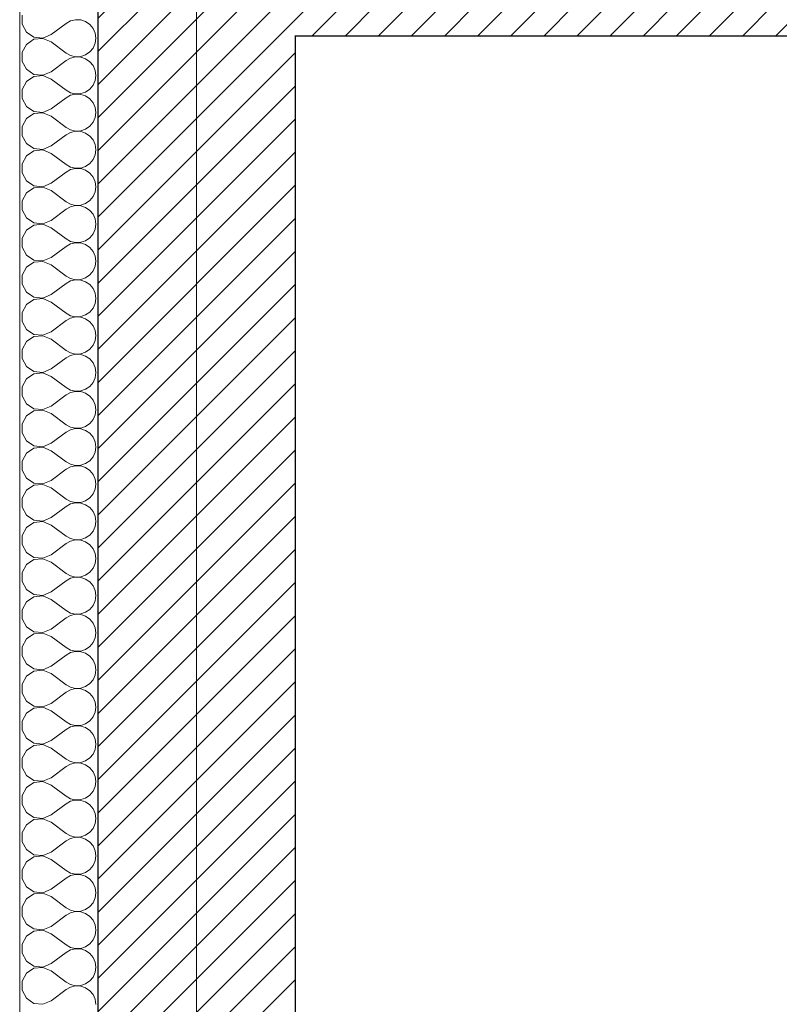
# Model space of a CAD drawing. Header units: millimetres. Extents: x -21056 to 421, y 9759 to 15589.
# Tile 24 of 120: x -6861 to -6715, y 10828 to 11017. Entities that reach past the tile are written whole.
import ezdxf

# ---------------------------------------------------------------- set-up
doc = ezdxf.new("R2010")
doc.units = ezdxf.units.MM
doc.header["$LTSCALE"] = 25
doc.header["$MEASUREMENT"] = 0
doc.linetypes.add('Kropki i Kreski', pattern=[670.277762, 352.777767, -176.388884, 0, -141.111112])
for name, color, linetype in [('Konstrukcja - Siatki mod', 7, 'Continuous'), ('KR_INW', 7, 'Continuous'), ('NAPIS_SODON', 7, 'Continuous')]:
    doc.layers.add(name, color=color, linetype=linetype)
for name, color, linetype, lineweight in [('Konstrukcja - Siatki mod_Nr_pióra__48', 1, 'Continuous', 15), ('KR_INW_Nr_pióra__101', 252, 'Continuous', 5), ('KR_INW_Nr_pióra__102', 3, 'Continuous', 5), ('KR_INW_Nr_pióra__27', 7, 'Continuous', 25), ('KR_INW_Nr_pióra__47', 7, 'Continuous', 15), ('NAPIS_SODON_Nr_pióra__1', 7, 'Continuous', 13)]:
    doc.layers.add(name, color=color, linetype=linetype, lineweight=lineweight)
pattern_1 = [(45, (0, 0), (-31.819804, 31.819804), [])]

# ---------------------------------------------------------------- blocks, each defined once
blk = doc.blocks.new('Strop_1', base_point=(179225, 121523.3))
at = {"layer": 'NAPIS_SODON_Nr_pióra__1', "linetype": 'Continuous', "flags": 128}
blk.add_lwpolyline([(179225, 121523.3), (179225.9, 107003.8), (250898.3, 107008.3), (250897.4, 121527.8)], close=True, dxfattribs=at)
blk = doc.blocks.new('*X207')
at = {"layer": 'KR_INW_Nr_pióra__102', "linetype": 'Continuous'}
for p, q in [((179079.7, 118330.1), (179079.7, 118312.7)), ((179079.7, 118312.7), (179088, 118297.4)), ((179135.8, 118292.9), (179164.4, 118314.3)), ((179173, 118319.1), (179164.4, 118314.3)), ((179182.6, 118321.3), (179173, 118319.1)), ((179192.4, 118320.8), (179182.6, 118321.3)), ((179201.8, 118317.7), (179192.4, 118320.8)), ((179209.9, 118312.1), (179201.8, 118317.7)), ((179216.2, 118304.5), (179209.9, 118312.1)), ((179088, 118297.4), (179102.4, 118287.8)), ((179119.8, 118286.1), (179135.8, 118292.9)), ((179220.2, 118295.5), (179216.2, 118304.5)), ((179221.5, 118285.7), (179220.2, 118295.5)), ((179088, 118274), (179079.7, 118258.7)), ((179102.4, 118283.7), (179088, 118274)), ((179102.4, 118287.8), (179119.8, 118286.1)), ((179119.8, 118285.3), (179102.4, 118283.7)), ((179135.8, 118278.6), (179119.8, 118285.3)), ((179135.8, 118278.6), (179164.4, 118257.1)), ((179216.2, 118266.9), (179220.2, 118276)), ((179220.2, 118276), (179221.5, 118285.7)), ((179079.7, 118258.7), (179079.7, 118241.3)), ((179164.4, 118257.1), (179173, 118252.4)), ((179192.4, 118250.6), (179201.8, 118253.8)), ((179201.8, 118253.8), (179209.9, 118259.4)), ((179209.9, 118259.4), (179216.2, 118266.9)), ((179079.7, 118241.3), (179088, 118226)), ((179135.8, 118221.4), (179164.4, 118242.9)), ((179173, 118247.6), (179164.4, 118242.9)), ((179173, 118252.4), (179182.6, 118250.1)), ((179182.6, 118249.9), (179173, 118247.6)), ((179182.6, 118250.1), (179192.4, 118250.6)), ((179192.4, 118249.4), (179182.6, 118249.9)), ((179201.8, 118246.2), (179192.4, 118249.4)), ((179209.9, 118240.6), (179201.8, 118246.2)), ((179216.2, 118233.1), (179209.9, 118240.6)), ((179088, 118226), (179102.4, 118216.3)), ((179102.4, 118216.3), (179119.8, 118214.7)), ((179119.8, 118214.7), (179135.8, 118221.4)), ((179220.2, 118224), (179216.2, 118233.1)), ((179221.5, 118214.3), (179220.2, 118224)), ((179088, 118202.6), (179079.7, 118187.3)), ((179102.4, 118212.2), (179088, 118202.6)), ((179119.8, 118213.9), (179102.4, 118212.2)), ((179135.8, 118207.1), (179119.8, 118213.9)), ((179135.8, 118207.1), (179164.4, 118185.7)), ((179216.2, 118195.5), (179220.2, 118204.5)), ((179220.2, 118204.5), (179221.5, 118214.3)), ((179079.7, 118187.3), (179079.7, 118169.9)), ((179164.4, 118185.7), (179173, 118180.9)), ((179173, 118180.9), (179182.6, 118178.7)), ((179182.6, 118178.4), (179173, 118176.2)), ((179182.6, 118178.7), (179192.4, 118179.2)), ((179192.4, 118177.9), (179182.6, 118178.4)), ((179192.4, 118179.2), (179201.8, 118182.3)), ((179201.8, 118174.8), (179192.4, 118177.9)), ((179201.8, 118182.3), (179209.9, 118187.9)), ((179209.9, 118187.9), (179216.2, 118195.5)), ((179079.7, 118169.9), (179088, 118154.5)), ((179135.8, 118150), (179164.4, 118171.4)), ((179173, 118176.2), (179164.4, 118171.4)), ((179209.9, 118169.2), (179201.8, 118174.8)), ((179216.2, 118161.6), (179209.9, 118169.2)), ((179220.2, 118152.6), (179216.2, 118161.6)), ((179088, 118154.5), (179102.4, 118144.9)), ((179102.4, 118140.8), (179088, 118131.2)), ((179102.4, 118144.9), (179119.8, 118143.3)), ((179119.8, 118142.4), (179102.4, 118140.8)), ((179119.8, 118143.3), (179135.8, 118150)), ((179135.8, 118135.7), (179119.8, 118142.4)), ((179221.5, 118142.9), (179220.2, 118152.6)), ((179220.2, 118133.1), (179221.5, 118142.9)), ((179088, 118131.2), (179079.7, 118115.8)), ((179135.8, 118135.7), (179164.4, 118114.3)), ((179209.9, 118116.5), (179216.2, 118124.1)), ((179216.2, 118124.1), (179220.2, 118133.1)), ((179079.7, 118115.8), (179079.7, 118098.4)), ((179164.4, 118114.3), (179173, 118109.5)), ((179173, 118104.8), (179164.4, 118100)), ((179173, 118109.5), (179182.6, 118107.3)), ((179182.6, 118107), (179173, 118104.8)), ((179182.6, 118107.3), (179192.4, 118107.8)), ((179192.4, 118106.5), (179182.6, 118107)), ((179192.4, 118107.8), (179201.8, 118110.9)), ((179201.8, 118103.4), (179192.4, 118106.5)), ((179201.8, 118110.9), (179209.9, 118116.5)), ((179209.9, 118097.8), (179201.8, 118103.4)), ((179079.7, 118098.4), (179088, 118083.1)), ((179088, 118083.1), (179102.4, 118073.5)), ((179135.8, 118078.6), (179164.4, 118100)), ((179216.2, 118090.2), (179209.9, 118097.8)), ((179220.2, 118081.2), (179216.2, 118090.2)), ((179102.4, 118069.4), (179088, 118059.7)), ((179102.4, 118073.5), (179119.8, 118071.8)), ((179119.8, 118071), (179102.4, 118069.4)), ((179119.8, 118071.8), (179135.8, 118078.6)), ((179135.8, 118064.3), (179119.8, 118071)), ((179135.8, 118064.3), (179164.4, 118042.9)), ((179221.5, 118071.4), (179220.2, 118081.2)), ((179220.2, 118061.7), (179221.5, 118071.4)), ((179088, 118059.7), (179079.7, 118044.4)), ((179201.8, 118039.5), (179209.9, 118045.1)), ((179209.9, 118045.1), (179216.2, 118052.7)), ((179216.2, 118052.7), (179220.2, 118061.7)), ((179079.7, 118044.4), (179079.7, 118027)), ((179079.7, 118027), (179088, 118011.7)), ((179135.8, 118007.1), (179164.4, 118028.6)), ((179164.4, 118042.9), (179173, 118038.1)), ((179173, 118033.3), (179164.4, 118028.6)), ((179173, 118038.1), (179182.6, 118035.9)), ((179182.6, 118035.6), (179173, 118033.3)), ((179182.6, 118035.9), (179192.4, 118036.3)), ((179192.4, 118035.1), (179182.6, 118035.6)), ((179192.4, 118036.3), (179201.8, 118039.5)), ((179201.8, 118031.9), (179192.4, 118035.1)), ((179209.9, 118026.4), (179201.8, 118031.9)), ((179216.2, 118018.8), (179209.9, 118026.4)), ((179088, 118011.7), (179102.4, 118002.1)), ((179119.8, 118000.4), (179135.8, 118007.1)), ((179220.2, 118009.8), (179216.2, 118018.8)), ((179221.5, 118000), (179220.2, 118009.8)), ((179088, 117988.3), (179079.7, 117973)), ((179102.4, 117997.9), (179088, 117988.3)), ((179102.4, 118002.1), (179119.8, 118000.4)), ((179119.8, 117999.6), (179102.4, 117997.9)), ((179135.8, 117992.9), (179119.8, 117999.6)), ((179135.8, 117992.9), (179164.4, 117971.4)), ((179216.2, 117981.2), (179220.2, 117990.2)), ((179220.2, 117990.2), (179221.5, 118000)), ((179079.7, 117973), (179079.7, 117955.6)), ((179164.4, 117971.4), (179173, 117966.7)), ((179201.8, 117968.1), (179209.9, 117973.6)), ((179209.9, 117973.6), (179216.2, 117981.2)), ((179079.7, 117955.6), (179088, 117940.3)), ((179135.8, 117935.7), (179164.4, 117957.1)), ((179173, 117961.9), (179164.4, 117957.1)), ((179173, 117966.7), (179182.6, 117964.4)), ((179182.6, 117964.1), (179173, 117961.9)), ((179182.6, 117964.4), (179192.4, 117964.9)), ((179192.4, 117963.7), (179182.6, 117964.1)), ((179192.4, 117964.9), (179201.8, 117968.1)), ((179201.8, 117960.5), (179192.4, 117963.7)), ((179209.9, 117954.9), (179201.8, 117960.5)), ((179216.2, 117947.3), (179209.9, 117954.9)), ((179088, 117940.3), (179102.4, 117930.6)), ((179119.8, 117929), (179135.8, 117935.7)), ((179220.2, 117938.3), (179216.2, 117947.3)), ((179221.5, 117928.6), (179220.2, 117938.3)), ((179088, 117916.9), (179079.7, 117901.6)), ((179102.4, 117926.5), (179088, 117916.9)), ((179102.4, 117930.6), (179119.8, 117929)), ((179119.8, 117928.2), (179102.4, 117926.5)), ((179135.8, 117921.4), (179119.8, 117928.2)), ((179135.8, 117921.4), (179164.4, 117900)), ((179216.2, 117909.8), (179220.2, 117918.8)), ((179220.2, 117918.8), (179221.5, 117928.6)), ((179079.7, 117901.6), (179079.7, 117884.2)), ((179164.4, 117900), (179173, 117895.2)), ((179173, 117895.2), (179182.6, 117893)), ((179182.6, 117893), (179192.4, 117893.5)), ((179192.4, 117893.5), (179201.8, 117896.6)), ((179201.8, 117896.6), (179209.9, 117902.2)), ((179209.9, 117902.2), (179216.2, 117909.8)), ((179079.7, 117884.2), (179088, 117868.8)), ((179135.8, 117864.3), (179164.4, 117885.7)), ((179173, 117890.5), (179164.4, 117885.7)), ((179182.6, 117892.7), (179173, 117890.5)), ((179192.4, 117892.2), (179182.6, 117892.7)), ((179201.8, 117889.1), (179192.4, 117892.2)), ((179209.9, 117883.5), (179201.8, 117889.1)), ((179216.2, 117875.9), (179209.9, 117883.5)), ((179220.2, 117866.9), (179216.2, 117875.9)), ((179088, 117868.8), (179102.4, 117859.2)), ((179102.4, 117859.2), (179119.8, 117857.6)), ((179119.8, 117856.7), (179102.4, 117855.1)), ((179119.8, 117857.6), (179135.8, 117864.3)), ((179135.8, 117850), (179119.8, 117856.7)), ((179221.5, 117857.1), (179220.2, 117866.9)), ((179220.2, 117847.4), (179221.5, 117857.1)), ((179088, 117845.5), (179079.7, 117830.1)), ((179102.4, 117855.1), (179088, 117845.5)), ((179135.8, 117850), (179164.4, 117828.6)), ((179209.9, 117830.8), (179216.2, 117838.4)), ((179216.2, 117838.4), (179220.2, 117847.4)), ((179079.7, 117830.1), (179079.7, 117812.7)), ((179164.4, 117828.6), (179173, 117823.8)), ((179173, 117819.1), (179164.4, 117814.3)), ((179173, 117823.8), (179182.6, 117821.6)), ((179182.6, 117821.3), (179173, 117819.1)), ((179182.6, 117821.6), (179192.4, 117822.1)), ((179192.4, 117820.8), (179182.6, 117821.3)), ((179192.4, 117822.1), (179201.8, 117825.2)), ((179201.8, 117817.7), (179192.4, 117820.8)), ((179201.8, 117825.2), (179209.9, 117830.8)), ((179209.9, 117812.1), (179201.8, 117817.7)), ((179079.7, 117812.7), (179088, 117797.4)), ((179135.8, 117792.9), (179164.4, 117814.3)), ((179216.2, 117804.5), (179209.9, 117812.1)), ((179220.2, 117795.5), (179216.2, 117804.5)), ((179088, 117797.4), (179102.4, 117787.8)), ((179102.4, 117783.7), (179088, 117774)), ((179102.4, 117787.8), (179119.8, 117786.1)), ((179119.8, 117785.3), (179102.4, 117783.7)), ((179119.8, 117786.1), (179135.8, 117792.9)), ((179135.8, 117778.6), (179119.8, 117785.3)), ((179221.5, 117785.7), (179220.2, 117795.5)), ((179220.2, 117776), (179221.5, 117785.7)), ((179088, 117774), (179079.7, 117758.7)), ((179135.8, 117778.6), (179164.4, 117757.1)), ((179209.9, 117759.4), (179216.2, 117766.9)), ((179216.2, 117766.9), (179220.2, 117776)), ((179079.7, 117758.7), (179079.7, 117741.3)), ((179135.8, 117721.4), (179164.4, 117742.9)), ((179164.4, 117757.1), (179173, 117752.4)), ((179173, 117747.6), (179164.4, 117742.9)), ((179173, 117752.4), (179182.6, 117750.1)), ((179182.6, 117749.9), (179173, 117747.6)), ((179182.6, 117750.1), (179192.4, 117750.6)), ((179192.4, 117749.4), (179182.6, 117749.9)), ((179192.4, 117750.6), (179201.8, 117753.8)), ((179201.8, 117746.2), (179192.4, 117749.4)), ((179201.8, 117753.8), (179209.9, 117759.4)), ((179209.9, 117740.6), (179201.8, 117746.2)), ((179079.7, 117741.3), (179088, 117726)), ((179088, 117726), (179102.4, 117716.3)), ((179216.2, 117733.1), (179209.9, 117740.6)), ((179220.2, 117724), (179216.2, 117733.1)), ((179221.5, 117714.3), (179220.2, 117724)), ((179102.4, 117712.2), (179088, 117702.6)), ((179102.4, 117716.3), (179119.8, 117714.7)), ((179119.8, 117713.9), (179102.4, 117712.2)), ((179119.8, 117714.7), (179135.8, 117721.4)), ((179135.8, 117707.1), (179119.8, 117713.9)), ((179135.8, 117707.1), (179164.4, 117685.7)), ((179216.2, 117695.5), (179220.2, 117704.5)), ((179220.2, 117704.5), (179221.5, 117714.3)), ((179088, 117702.6), (179079.7, 117687.3)), ((179079.7, 117687.3), (179079.7, 117669.9)), ((179164.4, 117685.7), (179173, 117680.9)), ((179201.8, 117682.3), (179209.9, 117687.9)), ((179209.9, 117687.9), (179216.2, 117695.5)), ((179079.7, 117669.9), (179088, 117654.5)), ((179135.8, 117650), (179164.4, 117671.4)), ((179173, 117676.2), (179164.4, 117671.4)), ((179173, 117680.9), (179182.6, 117678.7)), ((179182.6, 117678.4), (179173, 117676.2)), ((179182.6, 117678.7), (179192.4, 117679.2)), ((179192.4, 117677.9), (179182.6, 117678.4)), ((179192.4, 117679.2), (179201.8, 117682.3)), ((179201.8, 117674.8), (179192.4, 117677.9)), ((179209.9, 117669.2), (179201.8, 117674.8)), ((179216.2, 117661.6), (179209.9, 117669.2)), ((179088, 117654.5), (179102.4, 117644.9)), ((179119.8, 117643.3), (179135.8, 117650)), ((179220.2, 117652.6), (179216.2, 117661.6)), ((179221.5, 117642.9), (179220.2, 117652.6)), ((179088, 117631.2), (179079.7, 117615.8)), ((179102.4, 117640.8), (179088, 117631.2)), ((179102.4, 117644.9), (179119.8, 117643.3)), ((179119.8, 117642.4), (179102.4, 117640.8)), ((179135.8, 117635.7), (179119.8, 117642.4)), ((179135.8, 117635.7), (179164.4, 117614.3)), ((179216.2, 117624.1), (179220.2, 117633.1)), ((179220.2, 117633.1), (179221.5, 117642.9)), ((179079.7, 117615.8), (179079.7, 117598.4)), ((179164.4, 117614.3), (179173, 117609.5)), ((179173, 117609.5), (179182.6, 117607.3)), ((179192.4, 117607.8), (179201.8, 117610.9)), ((179201.8, 117610.9), (179209.9, 117616.5)), ((179209.9, 117616.5), (179216.2, 117624.1)), ((179079.7, 117598.4), (179088, 117583.1)), ((179135.8, 117578.6), (179164.4, 117600)), ((179173, 117604.8), (179164.4, 117600)), ((179182.6, 117607), (179173, 117604.8)), ((179182.6, 117607.3), (179192.4, 117607.8)), ((179192.4, 117606.5), (179182.6, 117607)), ((179201.8, 117603.4), (179192.4, 117606.5)), ((179209.9, 117597.8), (179201.8, 117603.4)), ((179216.2, 117590.2), (179209.9, 117597.8)), ((179088, 117583.1), (179102.4, 117573.5)), ((179102.4, 117573.5), (179119.8, 117571.8)), ((179119.8, 117571.8), (179135.8, 117578.6)), ((179220.2, 117581.2), (179216.2, 117590.2)), ((179221.5, 117571.4), (179220.2, 117581.2)), ((179088, 117559.7), (179079.7, 117544.4)), ((179102.4, 117569.4), (179088, 117559.7)), ((179119.8, 117571), (179102.4, 117569.4)), ((179135.8, 117564.3), (179119.8, 117571)), ((179135.8, 117564.3), (179164.4, 117542.9)), ((179216.2, 117552.7), (179220.2, 117561.7)), ((179220.2, 117561.7), (179221.5, 117571.4)), ((179079.7, 117544.4), (179079.7, 117527)), ((179164.4, 117542.9), (179173, 117538.1)), ((179173, 117538.1), (179182.6, 117535.9)), ((179182.6, 117535.6), (179173, 117533.3)), ((179182.6, 117535.9), (179192.4, 117536.3)), ((179192.4, 117535.1), (179182.6, 117535.6)), ((179192.4, 117536.3), (179201.8, 117539.5)), ((179201.8, 117531.9), (179192.4, 117535.1)), ((179201.8, 117539.5), (179209.9, 117545.1)), ((179209.9, 117545.1), (179216.2, 117552.7)), ((179079.7, 117527), (179088, 117511.7)), ((179135.8, 117507.1), (179164.4, 117528.6)), ((179173, 117533.3), (179164.4, 117528.6)), ((179209.9, 117526.4), (179201.8, 117531.9)), ((179216.2, 117518.8), (179209.9, 117526.4)), ((179220.2, 117509.8), (179216.2, 117518.8)), ((179088, 117511.7), (179102.4, 117502.1)), ((179102.4, 117497.9), (179088, 117488.3)), ((179102.4, 117502.1), (179119.8, 117500.4)), ((179119.8, 117499.6), (179102.4, 117497.9)), ((179119.8, 117500.4), (179135.8, 117507.1)), ((179135.8, 117492.9), (179119.8, 117499.6)), ((179221.5, 117500), (179220.2, 117509.8)), ((179220.2, 117490.2), (179221.5, 117500)), ((179088, 117488.3), (179079.7, 117473)), ((179135.8, 117492.9), (179164.4, 117471.4)), ((179209.9, 117473.6), (179216.2, 117481.2)), ((179216.2, 117481.2), (179220.2, 117490.2)), ((179079.7, 117473), (179079.7, 117455.6)), ((179164.4, 117471.4), (179173, 117466.7)), ((179173, 117461.9), (179164.4, 117457.1)), ((179173, 117466.7), (179182.6, 117464.4)), ((179182.6, 117464.1), (179173, 117461.9)), ((179182.6, 117464.4), (179192.4, 117464.9)), ((179192.4, 117463.7), (179182.6, 117464.1)), ((179192.4, 117464.9), (179201.8, 117468.1)), ((179201.8, 117460.5), (179192.4, 117463.7)), ((179201.8, 117468.1), (179209.9, 117473.6)), ((179209.9, 117454.9), (179201.8, 117460.5)), ((179079.7, 117455.6), (179088, 117440.3)), ((179088, 117440.3), (179102.4, 117430.6)), ((179135.8, 117435.7), (179164.4, 117457.1)), ((179216.2, 117447.3), (179209.9, 117454.9)), ((179220.2, 117438.3), (179216.2, 117447.3)), ((179102.4, 117426.5), (179088, 117416.9)), ((179102.4, 117430.6), (179119.8, 117429)), ((179119.8, 117428.2), (179102.4, 117426.5)), ((179119.8, 117429), (179135.8, 117435.7)), ((179135.8, 117421.4), (179119.8, 117428.2)), ((179135.8, 117421.4), (179164.4, 117400)), ((179221.5, 117428.6), (179220.2, 117438.3)), ((179220.2, 117418.8), (179221.5, 117428.6)), ((179088, 117416.9), (179079.7, 117401.6)), ((179079.7, 117401.6), (179079.7, 117384.2)), ((179201.8, 117396.6), (179209.9, 117402.2)), ((179209.9, 117402.2), (179216.2, 117409.8)), ((179216.2, 117409.8), (179220.2, 117418.8)), ((179079.7, 117384.2), (179088, 117368.8)), ((179135.8, 117364.3), (179164.4, 117385.7)), ((179164.4, 117400), (179173, 117395.2)), ((179173, 117390.5), (179164.4, 117385.7)), ((179173, 117395.2), (179182.6, 117393)), ((179182.6, 117392.7), (179173, 117390.5)), ((179182.6, 117393), (179192.4, 117393.5)), ((179192.4, 117392.2), (179182.6, 117392.7)), ((179192.4, 117393.5), (179201.8, 117396.6)), ((179201.8, 117389.1), (179192.4, 117392.2)), ((179209.9, 117383.5), (179201.8, 117389.1)), ((179216.2, 117375.9), (179209.9, 117383.5)), ((179088, 117368.8), (179102.4, 117359.2)), ((179119.8, 117357.6), (179135.8, 117364.3)), ((179220.2, 117366.9), (179216.2, 117375.9)), ((179221.5, 117357.1), (179220.2, 117366.9)), ((179088, 117345.5), (179079.7, 117330.1)), ((179102.4, 117355.1), (179088, 117345.5)), ((179102.4, 117359.2), (179119.8, 117357.6)), ((179119.8, 117356.7), (179102.4, 117355.1)), ((179135.8, 117350), (179119.8, 117356.7)), ((179135.8, 117350), (179164.4, 117328.6)), ((179216.2, 117338.4), (179220.2, 117347.4)), ((179220.2, 117347.4), (179221.5, 117357.1)), ((179079.7, 117330.1), (179079.7, 117312.7)), ((179164.4, 117328.6), (179173, 117323.8)), ((179201.8, 117325.2), (179209.9, 117330.8)), ((179209.9, 117330.8), (179216.2, 117338.4)), ((179079.7, 117312.7), (179088, 117297.4)), ((179135.8, 117292.9), (179164.4, 117314.3)), ((179173, 117319.1), (179164.4, 117314.3)), ((179173, 117323.8), (179182.6, 117321.6)), ((179182.6, 117321.3), (179173, 117319.1)), ((179182.6, 117321.6), (179192.4, 117322.1)), ((179192.4, 117320.8), (179182.6, 117321.3)), ((179192.4, 117322.1), (179201.8, 117325.2)), ((179201.8, 117317.7), (179192.4, 117320.8)), ((179209.9, 117312.1), (179201.8, 117317.7)), ((179216.2, 117304.5), (179209.9, 117312.1)), ((179088, 117297.4), (179102.4, 117287.8)), ((179102.4, 117287.8), (179119.8, 117286.1)), ((179119.8, 117286.1), (179135.8, 117292.9)), ((179220.2, 117295.5), (179216.2, 117304.5)), ((179221.5, 117285.7), (179220.2, 117295.5)), ((179088, 117274), (179079.7, 117258.7)), ((179102.4, 117283.7), (179088, 117274)), ((179119.8, 117285.3), (179102.4, 117283.7)), ((179135.8, 117278.6), (179119.8, 117285.3)), ((179135.8, 117278.6), (179164.4, 117257.1)), ((179216.2, 117266.9), (179220.2, 117276)), ((179220.2, 117276), (179221.5, 117285.7)), ((179079.7, 117258.7), (179079.7, 117241.3)), ((179164.4, 117257.1), (179173, 117252.4)), ((179173, 117252.4), (179182.6, 117250.1)), ((179182.6, 117249.9), (179173, 117247.6)), ((179182.6, 117250.1), (179192.4, 117250.6)), ((179192.4, 117249.4), (179182.6, 117249.9)), ((179192.4, 117250.6), (179201.8, 117253.8)), ((179201.8, 117253.8), (179209.9, 117259.4)), ((179209.9, 117259.4), (179216.2, 117266.9)), ((179079.7, 117241.3), (179088, 117226)), ((179135.8, 117221.4), (179164.4, 117242.9)), ((179173, 117247.6), (179164.4, 117242.9)), ((179201.8, 117246.2), (179192.4, 117249.4)), ((179209.9, 117240.6), (179201.8, 117246.2)), ((179216.2, 117233.1), (179209.9, 117240.6)), ((179220.2, 117224), (179216.2, 117233.1)), ((179088, 117226), (179102.4, 117216.3)), ((179102.4, 117212.2), (179088, 117202.6)), ((179102.4, 117216.3), (179119.8, 117214.7)), ((179119.8, 117213.9), (179102.4, 117212.2)), ((179119.8, 117214.7), (179135.8, 117221.4)), ((179135.8, 117207.1), (179119.8, 117213.9)), ((179221.5, 117214.3), (179220.2, 117224)), ((179220.2, 117204.5), (179221.5, 117214.3)), ((179088, 117202.6), (179079.7, 117187.3)), ((179135.8, 117207.1), (179164.4, 117185.7)), ((179209.9, 117187.9), (179216.2, 117195.5)), ((179216.2, 117195.5), (179220.2, 117204.5)), ((179079.7, 117187.3), (179079.7, 117169.9)), ((179164.4, 117185.7), (179173, 117180.9)), ((179173, 117176.2), (179164.4, 117171.4)), ((179173, 117180.9), (179182.6, 117178.7)), ((179182.6, 117178.4), (179173, 117176.2)), ((179182.6, 117178.7), (179192.4, 117179.2)), ((179192.4, 117177.9), (179182.6, 117178.4)), ((179192.4, 117179.2), (179201.8, 117182.3)), ((179201.8, 117174.8), (179192.4, 117177.9)), ((179201.8, 117182.3), (179209.9, 117187.9)), ((179209.9, 117169.2), (179201.8, 117174.8)), ((179079.7, 117169.9), (179088, 117154.5)), ((179135.8, 117150), (179164.4, 117171.4)), ((179216.2, 117161.6), (179209.9, 117169.2)), ((179220.2, 117152.6), (179216.2, 117161.6)), ((179088, 117154.5), (179102.4, 117144.9)), ((179102.4, 117140.8), (179088, 117131.2)), ((179102.4, 117144.9), (179119.8, 117143.3)), ((179119.8, 117142.4), (179102.4, 117140.8)), ((179119.8, 117143.3), (179135.8, 117150)), ((179135.8, 117135.7), (179119.8, 117142.4)), ((179221.5, 117142.9), (179220.2, 117152.6)), ((179220.2, 117133.1), (179221.5, 117142.9)), ((179088, 117131.2), (179079.7, 117115.8)), ((179135.8, 117135.7), (179164.4, 117114.3)), ((179209.9, 117116.5), (179216.2, 117124.1)), ((179216.2, 117124.1), (179220.2, 117133.1)), ((179079.7, 117115.8), (179079.7, 117098.4)), ((179079.7, 117098.4), (179088, 117083.1)), ((179135.8, 117078.6), (179164.4, 117100)), ((179164.4, 117114.3), (179173, 117109.5)), ((179173, 117104.8), (179164.4, 117100)), ((179173, 117109.5), (179182.6, 117107.3)), ((179182.6, 117107), (179173, 117104.8)), ((179182.6, 117107.3), (179192.4, 117107.8)), ((179192.4, 117106.5), (179182.6, 117107)), ((179192.4, 117107.8), (179201.8, 117110.9)), ((179201.8, 117103.4), (179192.4, 117106.5)), ((179201.8, 117110.9), (179209.9, 117116.5)), ((179209.9, 117097.8), (179201.8, 117103.4)), ((179088, 117083.1), (179102.4, 117073.5)), ((179216.2, 117090.2), (179209.9, 117097.8)), ((179220.2, 117081.2), (179216.2, 117090.2)), ((179221.5, 117071.4), (179220.2, 117081.2)), ((179102.4, 117069.4), (179088, 117059.7)), ((179102.4, 117073.5), (179119.8, 117071.8)), ((179119.8, 117071), (179102.4, 117069.4)), ((179119.8, 117071.8), (179135.8, 117078.6)), ((179135.8, 117064.3), (179119.8, 117071)), ((179135.8, 117064.3), (179164.4, 117042.9)), ((179216.2, 117052.7), (179220.2, 117061.7)), ((179220.2, 117061.7), (179221.5, 117071.4)), ((179088, 117059.7), (179079.7, 117044.4)), ((179079.7, 117044.4), (179079.7, 117027)), ((179164.4, 117042.9), (179173, 117038.1)), ((179201.8, 117039.5), (179209.9, 117045.1)), ((179209.9, 117045.1), (179216.2, 117052.7)), ((179079.7, 117027), (179088, 117011.7)), ((179135.8, 117007.1), (179164.4, 117028.6)), ((179173, 117033.3), (179164.4, 117028.6)), ((179173, 117038.1), (179182.6, 117035.9)), ((179182.6, 117035.6), (179173, 117033.3)), ((179182.6, 117035.9), (179192.4, 117036.3)), ((179192.4, 117035.1), (179182.6, 117035.6)), ((179192.4, 117036.3), (179201.8, 117039.5)), ((179201.8, 117031.9), (179192.4, 117035.1)), ((179209.9, 117026.4), (179201.8, 117031.9)), ((179216.2, 117018.8), (179209.9, 117026.4)), ((179088, 117011.7), (179102.4, 117002.1)), ((179119.8, 117000.4), (179135.8, 117007.1)), ((179220.2, 117009.8), (179216.2, 117018.8)), ((179221.5, 117000), (179220.2, 117009.8)), ((179088, 116988.3), (179079.7, 116973)), ((179102.4, 116997.9), (179088, 116988.3)), ((179102.4, 117002.1), (179119.8, 117000.4)), ((179119.8, 116999.6), (179102.4, 116997.9)), ((179135.8, 116992.9), (179119.8, 116999.6)), ((179135.8, 116992.9), (179164.4, 116971.4)), ((179216.2, 116981.2), (179220.2, 116990.2)), ((179220.2, 116990.2), (179221.5, 117000)), ((179079.7, 116973), (179079.7, 116955.6)), ((179164.4, 116971.4), (179173, 116966.7)), ((179173, 116966.7), (179182.6, 116964.4)), ((179192.4, 116964.9), (179201.8, 116968.1)), ((179201.8, 116968.1), (179209.9, 116973.6)), ((179209.9, 116973.6), (179216.2, 116981.2)), ((179079.7, 116955.6), (179088, 116940.3)), ((179135.8, 116935.7), (179164.4, 116957.1)), ((179173, 116961.9), (179164.4, 116957.1)), ((179182.6, 116964.1), (179173, 116961.9)), ((179182.6, 116964.4), (179192.4, 116964.9)), ((179192.4, 116963.7), (179182.6, 116964.1)), ((179201.8, 116960.5), (179192.4, 116963.7)), ((179209.9, 116954.9), (179201.8, 116960.5)), ((179216.2, 116947.3), (179209.9, 116954.9)), ((179220.2, 116938.3), (179216.2, 116947.3)), ((179088, 116940.3), (179102.4, 116930.6)), ((179102.4, 116930.6), (179119.8, 116929)), ((179119.8, 116928.2), (179102.4, 116926.5)), ((179119.8, 116929), (179135.8, 116935.7)), ((179135.8, 116921.4), (179119.8, 116928.2)), ((179221.5, 116928.6), (179220.2, 116938.3)), ((179220.2, 116918.8), (179221.5, 116928.6)), ((179088, 116916.9), (179079.7, 116901.6)), ((179102.4, 116926.5), (179088, 116916.9)), ((179135.8, 116921.4), (179164.4, 116900)), ((179209.9, 116902.2), (179216.2, 116909.8)), ((179216.2, 116909.8), (179220.2, 116918.8)), ((179079.7, 116901.6), (179079.7, 116884.2)), ((179164.4, 116900), (179173, 116895.2)), ((179173, 116890.5), (179164.4, 116885.7)), ((179173, 116895.2), (179182.6, 116893)), ((179182.6, 116892.7), (179173, 116890.5)), ((179182.6, 116893), (179192.4, 116893.5)), ((179192.4, 116892.2), (179182.6, 116892.7)), ((179192.4, 116893.5), (179201.8, 116896.6)), ((179201.8, 116889.1), (179192.4, 116892.2)), ((179201.8, 116896.6), (179209.9, 116902.2)), ((179079.7, 116884.2), (179088, 116868.8)), ((179135.8, 116864.3), (179164.4, 116885.7)), ((179209.9, 116883.5), (179201.8, 116889.1)), ((179216.2, 116875.9), (179209.9, 116883.5)), ((179220.2, 116866.9), (179216.2, 116875.9)), ((179088, 116868.8), (179102.4, 116859.2)), ((179102.4, 116855.1), (179088, 116845.5)), ((179102.4, 116859.2), (179119.8, 116857.6)), ((179119.8, 116856.7), (179102.4, 116855.1)), ((179119.8, 116857.6), (179135.8, 116864.3)), ((179135.8, 116850), (179119.8, 116856.7)), ((179221.5, 116857.1), (179220.2, 116866.9)), ((179220.2, 116847.4), (179221.5, 116857.1)), ((179088, 116845.5), (179079.7, 116830.1)), ((179135.8, 116850), (179164.4, 116828.6)), ((179209.9, 116830.8), (179216.2, 116838.4)), ((179216.2, 116838.4), (179220.2, 116847.4)), ((179079.7, 116830.1), (179079.7, 116812.7)), ((179164.4, 116828.6), (179173, 116823.8)), ((179173, 116819.1), (179164.4, 116814.3)), ((179173, 116823.8), (179182.6, 116821.6)), ((179182.6, 116821.3), (179173, 116819.1)), ((179182.6, 116821.6), (179192.4, 116822.1)), ((179192.4, 116820.8), (179182.6, 116821.3)), ((179192.4, 116822.1), (179201.8, 116825.2)), ((179201.8, 116817.7), (179192.4, 116820.8)), ((179201.8, 116825.2), (179209.9, 116830.8)), ((179209.9, 116812.1), (179201.8, 116817.7)), ((179079.7, 116812.7), (179088, 116797.4)), ((179088, 116797.4), (179102.4, 116787.8)), ((179135.8, 116792.9), (179164.4, 116814.3)), ((179216.2, 116804.5), (179209.9, 116812.1)), ((179220.2, 116795.5), (179216.2, 116804.5)), ((179102.4, 116783.7), (179088, 116774)), ((179102.4, 116787.8), (179119.8, 116786.1)), ((179119.8, 116785.3), (179102.4, 116783.7)), ((179119.8, 116786.1), (179135.8, 116792.9)), ((179135.8, 116778.6), (179119.8, 116785.3)), ((179135.8, 116778.6), (179164.4, 116757.1)), ((179221.5, 116785.7), (179220.2, 116795.5)), ((179220.2, 116776), (179221.5, 116785.7)), ((179088, 116774), (179079.7, 116758.7)), ((179079.7, 116758.7), (179079.7, 116741.3)), ((179201.8, 116753.8), (179209.9, 116759.4)), ((179209.9, 116759.4), (179216.2, 116766.9)), ((179216.2, 116766.9), (179220.2, 116776)), ((179079.7, 116741.3), (179088, 116726)), ((179135.8, 116721.4), (179164.4, 116742.9)), ((179164.4, 116757.1), (179173, 116752.4)), ((179173, 116747.6), (179164.4, 116742.9)), ((179173, 116752.4), (179182.6, 116750.1)), ((179182.6, 116749.9), (179173, 116747.6)), ((179182.6, 116750.1), (179192.4, 116750.6)), ((179192.4, 116749.4), (179182.6, 116749.9)), ((179192.4, 116750.6), (179201.8, 116753.8)), ((179201.8, 116746.2), (179192.4, 116749.4)), ((179209.9, 116740.6), (179201.8, 116746.2)), ((179216.2, 116733.1), (179209.9, 116740.6)), ((179088, 116726), (179102.4, 116716.3)), ((179119.8, 116714.7), (179135.8, 116721.4)), ((179220.2, 116724), (179216.2, 116733.1)), ((179221.5, 116714.3), (179220.2, 116724)), ((179088, 116702.6), (179079.7, 116687.3)), ((179102.4, 116712.2), (179088, 116702.6)), ((179102.4, 116716.3), (179119.8, 116714.7)), ((179119.8, 116713.9), (179102.4, 116712.2)), ((179135.8, 116707.1), (179119.8, 116713.9)), ((179135.8, 116707.1), (179164.4, 116685.7)), ((179216.2, 116695.5), (179220.2, 116704.5)), ((179220.2, 116704.5), (179221.5, 116714.3)), ((179079.7, 116687.3), (179079.7, 116669.9)), ((179164.4, 116685.7), (179173, 116680.9)), ((179192.4, 116679.2), (179201.8, 116682.3)), ((179201.8, 116682.3), (179209.9, 116687.9)), ((179209.9, 116687.9), (179216.2, 116695.5)), ((179079.7, 116669.9), (179088, 116654.5)), ((179135.8, 116650), (179164.4, 116671.4)), ((179173, 116676.2), (179164.4, 116671.4)), ((179173, 116680.9), (179182.6, 116678.7)), ((179182.6, 116678.4), (179173, 116676.2)), ((179182.6, 116678.7), (179192.4, 116679.2)), ((179192.4, 116677.9), (179182.6, 116678.4)), ((179201.8, 116674.8), (179192.4, 116677.9)), ((179209.9, 116669.2), (179201.8, 116674.8)), ((179216.2, 116661.6), (179209.9, 116669.2)), ((179088, 116654.5), (179102.4, 116644.9)), ((179102.4, 116644.9), (179119.8, 116643.3)), ((179119.8, 116643.3), (179135.8, 116650)), ((179220.2, 116652.6), (179216.2, 116661.6)), ((179221.5, 116642.9), (179220.2, 116652.6)), ((179088, 116631.2), (179079.7, 116615.8)), ((179102.4, 116640.8), (179088, 116631.2)), ((179119.8, 116642.4), (179102.4, 116640.8)), ((179135.8, 116635.7), (179119.8, 116642.4)), ((179135.8, 116635.7), (179164.4, 116614.3)), ((179216.2, 116624.1), (179220.2, 116633.1)), ((179220.2, 116633.1), (179221.5, 116642.9)), ((179079.7, 116615.8), (179079.7, 116598.4)), ((179164.4, 116614.3), (179173, 116609.5)), ((179173, 116609.5), (179182.6, 116607.3)), ((179182.6, 116607), (179173, 116604.8)), ((179182.6, 116607.3), (179192.4, 116607.8)), ((179192.4, 116606.5), (179182.6, 116607)), ((179192.4, 116607.8), (179201.8, 116610.9)), ((179201.8, 116603.4), (179192.4, 116606.5)), ((179201.8, 116610.9), (179209.9, 116616.5)), ((179209.9, 116616.5), (179216.2, 116624.1)), ((179079.7, 116598.4), (179088, 116583.1)), ((179135.8, 116578.6), (179164.4, 116600)), ((179173, 116604.8), (179164.4, 116600)), ((179209.9, 116597.8), (179201.8, 116603.4)), ((179216.2, 116590.2), (179209.9, 116597.8)), ((179220.2, 116581.2), (179216.2, 116590.2)), ((179088, 116583.1), (179102.4, 116573.5)), ((179102.4, 116569.4), (179088, 116559.7)), ((179102.4, 116573.5), (179119.8, 116571.8)), ((179119.8, 116571), (179102.4, 116569.4)), ((179119.8, 116571.8), (179135.8, 116578.6)), ((179135.8, 116564.3), (179119.8, 116571)), ((179221.5, 116571.4), (179220.2, 116581.2)), ((179220.2, 116561.7), (179221.5, 116571.4)), ((179088, 116559.7), (179079.7, 116544.4)), ((179135.8, 116564.3), (179164.4, 116542.9)), ((179209.9, 116545.1), (179216.2, 116552.7)), ((179216.2, 116552.7), (179220.2, 116561.7)), ((179079.7, 116544.4), (179079.7, 116527)), ((179164.4, 116542.9), (179173, 116538.1)), ((179173, 116533.3), (179164.4, 116528.6)), ((179173, 116538.1), (179182.6, 116535.9)), ((179182.6, 116535.6), (179173, 116533.3)), ((179182.6, 116535.9), (179192.4, 116536.3)), ((179192.4, 116535.1), (179182.6, 116535.6)), ((179192.4, 116536.3), (179201.8, 116539.5)), ((179201.8, 116531.9), (179192.4, 116535.1)), ((179201.8, 116539.5), (179209.9, 116545.1)), ((179209.9, 116526.4), (179201.8, 116531.9)), ((179079.7, 116527), (179088, 116511.7)), ((179135.8, 116507.1), (179164.4, 116528.6)), ((179216.2, 116518.8), (179209.9, 116526.4)), ((179220.2, 116509.8), (179216.2, 116518.8)), ((179088, 116511.7), (179102.4, 116502.1)), ((179102.4, 116497.9), (179088, 116488.3)), ((179102.4, 116502.1), (179119.8, 116500.4)), ((179119.8, 116499.6), (179102.4, 116497.9)), ((179119.8, 116500.4), (179135.8, 116507.1)), ((179135.8, 116492.9), (179119.8, 116499.6)), ((179135.8, 116492.9), (179164.4, 116471.4)), ((179221.5, 116500), (179220.2, 116509.8)), ((179220.2, 116490.2), (179221.5, 116500)), ((179088, 116488.3), (179079.7, 116473)), ((179209.9, 116473.6), (179216.2, 116481.2)), ((179216.2, 116481.2), (179220.2, 116490.2)), ((179079.7, 116473), (179079.7, 116455.6)), ((179079.7, 116455.6), (179088, 116440.3)), ((179135.8, 116435.7), (179164.4, 116457.1)), ((179164.4, 116471.4), (179173, 116466.7)), ((179173, 116461.9), (179164.4, 116457.1)), ((179173, 116466.7), (179182.6, 116464.4)), ((179182.6, 116464.1), (179173, 116461.9)), ((179182.6, 116464.4), (179192.4, 116464.9)), ((179192.4, 116463.7), (179182.6, 116464.1)), ((179192.4, 116464.9), (179201.8, 116468.1)), ((179201.8, 116460.5), (179192.4, 116463.7)), ((179201.8, 116468.1), (179209.9, 116473.6)), ((179209.9, 116454.9), (179201.8, 116460.5)), ((179216.2, 116447.3), (179209.9, 116454.9)), ((179088, 116440.3), (179102.4, 116430.6)), ((179220.2, 116438.3), (179216.2, 116447.3)), ((179221.5, 116428.6), (179220.2, 116438.3)), ((179102.4, 116430.6), (179119.8, 116429)), ((179119.8, 116429), (179135.8, 116435.7))]:
    blk.add_line(p, q, dxfattribs=at)
blk = doc.blocks.new('Ściana_2', base_point=(179075.1, 121675.6))
at = {"layer": 'KR_INW_Nr_pióra__101', "linetype": 'Continuous'}
h = blk.add_hatch(dxfattribs=at)
h.set_pattern_fill('Cegła_licówka', color=256, style=0, pattern_type=2)
h.set_pattern_definition(pattern_1)
h.paths.add_polyline_path([(179225.1, 121525.6), (179225.1, 114715.8), (179290.1, 114715.8), (179405.1, 114715.8), (179605.1, 114715.8), (179605.1, 121145.6)])
at = {"layer": 'KR_INW_Nr_pióra__27', "linetype": 'Continuous'}
blk.add_line((179225.1, 121525.6), (179225.1, 114715.8), dxfattribs=at)
at = {"layer": 'KR_INW_Nr_pióra__27', "linetype": 'Continuous', "flags": 128}
blk.add_lwpolyline([(179605.1, 115599.1), (179605.1, 118290.7)], dxfattribs=at)
at = {"layer": 'KR_INW_Nr_pióra__47', "linetype": 'Continuous', "flags": 128}
blk.add_lwpolyline([(179075.1, 121675.6), (179075.1, 114715.8)], dxfattribs=at)
at = {"layer": 'KR_INW'}
blk.add_blockref('*X207', (0, 0), dxfattribs=at)
blk = doc.blocks.new('Ściana_101', base_point=(179075.1, 118290.7))
at = {"layer": 'KR_INW_Nr_pióra__101', "linetype": 'Continuous'}
h = blk.add_hatch(dxfattribs=at)
h.set_pattern_fill('Cegła_licówka', color=256, style=0, pattern_type=2)
h.set_pattern_definition(pattern_1)
h.paths.add_polyline_path([(179605.1, 118290.7), (182590.5, 118290.7), (182590.5, 118350.7), (179605.1, 118350.7)])
at = {"layer": 'KR_INW_Nr_pióra__27', "linetype": 'Continuous', "flags": 128}
blk.add_lwpolyline([(179605.1, 118290.7), (182229.6, 118290.7)], dxfattribs=at)
blk = doc.blocks.new('Standardowy znacznik siatki')
at = {"layer": 'Konstrukcja - Siatki mod_Nr_pióra__48', "linetype": 'Kropki i Kreski'}
blk.add_line((1000, 0), (16187.8, 0), dxfattribs=at)

msp = doc.modelspace()

# ---------------------------------------------------------------- block references
at = {"layer": 'Konstrukcja - Siatki mod', "color": 8, "linetype": 'Continuous', "lineweight": 13, "xscale": 0.1, "yscale": 0.1, "zscale": 100, "rotation": 270}
msp.add_blockref('Standardowy znacznik siatki', (-6827.34, 11477.46), dxfattribs=at)
at = {"layer": 'KR_INW', "xscale": 0.1, "yscale": 0.1, "zscale": 0.1}
for name, p in [('Ściana_2', (-6861.34, 11352.49)), ('Ściana_101', (-6861.34, 11013.99))]:
    msp.add_blockref(name, p, dxfattribs=at)
at = {"layer": 'NAPIS_SODON', "linetype": 'Continuous', "xscale": 0.1, "yscale": 0.1, "zscale": 0.1}
msp.add_blockref('Strop_1', (-6846.35, 11337.26), dxfattribs=at)

doc.saveas('drawing.dxf')
